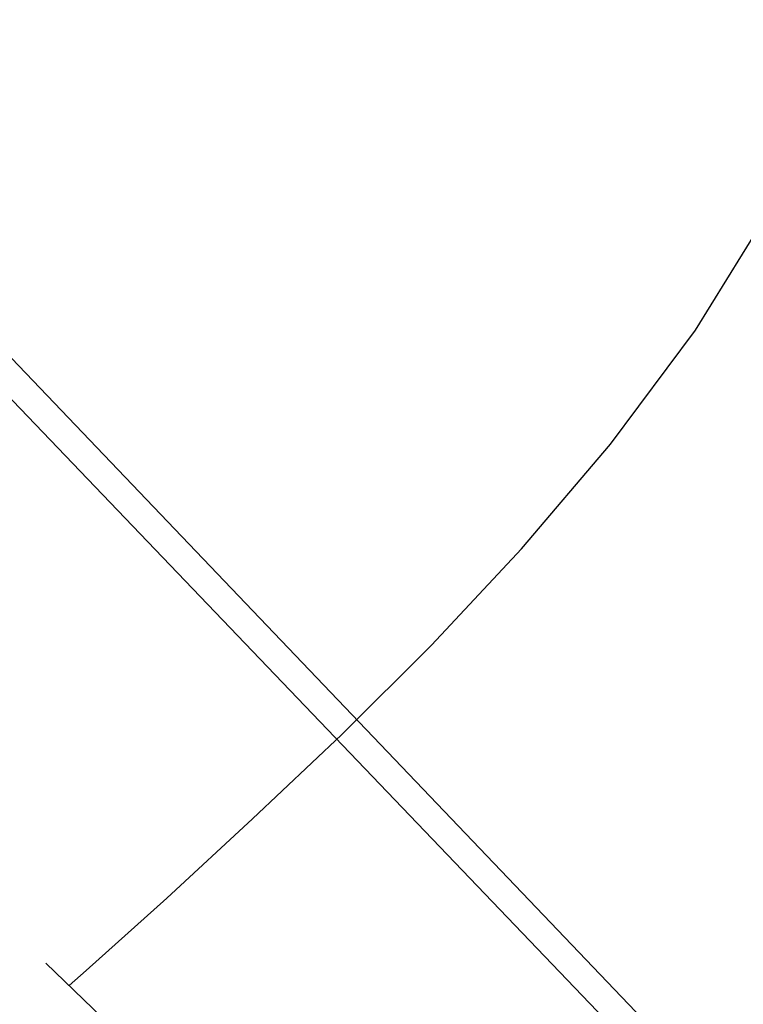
# Model space of a CAD drawing. Extents: x 10527 to 38813, y 13847 to 37526.
# Tile 200 of 256: x 35306.35 to 35313.26, y 36442.24 to 36451.65. Entities that reach past the tile are written whole.
import ezdxf

# ---------------------------------------------------------------- set-up
doc = ezdxf.new("R2010")
doc.units = 0
doc.header["$LTSCALE"] = 0.5
doc.header["$MEASUREMENT"] = 0
doc.linetypes.add('CONTI', pattern=[0])
doc.linetypes.add('Д_ТРОТ_ТРУБА', pattern=[3, 1.5, -1.5])
doc.layers.add('(025) Дорога', color=7, linetype='Continuous')
doc.layers.add('SIT_L0', color=250, linetype='CONTI')
doc.layers.add('(032) Горизонтали утолщенные', color=32, linetype='Continuous', lineweight=30)
doc.layers.add('.', color=7, linetype='Continuous', lineweight=15)

# ---------------------------------------------------------------- blocks, each defined once
blk = doc.blocks.new('gergrgrre')
at = {"layer": '(025) Дорога', "linetype": 'Д_ТРОТ_ТРУБА', "flags": 128}
blk.add_lwpolyline([(360145.9987, 4200561.788), (360141.3133, 4200556.9719), (360139.3401, 4200559.0229), (360136.946, 4200556.9193), (360159.7805, 4200534.7975), (360166.7484, 4200541.7737), (360145.9987, 4200561.788)], dxfattribs=at)
at = {"layer": '(032) Горизонтали утолщенные', "color": 32}
blk.add_polyline3d([(360153.7668, 4200554.2952, 540), (360153.93, 4200554.44, 540), (360154.7, 4200555.13, 540), (360155.52, 4200555.89, 540), (360156.37, 4200556.69, 540), (360157.23, 4200557.55, 540), (360158.09, 4200558.47, 540), (360158.94, 4200559.47, 540), (360159.75, 4200560.56, 540), (360160.5, 4200561.77, 540), (360161.19, 4200563.12, 540), (360161.79, 4200564.64, 540), (360162.3, 4200566.35, 540), (360162.6022, 4200567.8299, 540)], dxfattribs=at)
at = {"linetype": 'Continuous', "elevation": 1.643}
blk.add_lwpolyline([(359968.1053, 4200751.1484), (360144.8753, 4200568.5984), (360208.9053, 4200501.7684), (360248.1353, 4200449.0884), (360280.3653, 4200400.8684), (360329.3453, 4200345.0084), (360410.6253, 4200285.1884), (360473.1253, 4200218.9984), (360491.2562, 4200199.5414)], dxfattribs=at)
blk = doc.blocks.new('ееееее')
at = {"layer": 'SIT_L0', "color": 250}
blk.add_line((-352.04, 714.7), (-288.38, 647.62), dxfattribs=at)

msp = doc.modelspace()

# ---------------------------------------------------------------- hatches: boundary and pattern name
at = {"layer": '.', "ltscale": 0.149071}
h = msp.add_hatch(color=256, dxfattribs=at)
h.dxf.hatch_style = 1
h.set_gradient(color1=(255, 255, 255), tint=1)
h.paths.add_polyline_path([(35043.2971, 36082.0132), (36343.2971, 36082.0132), (36343.2971, 37217.0132), (35043.2971, 37217.0132)])
h.paths.add_polyline_path([(35058.2971, 37202.0132), (36328.2971, 37202.0132), (36328.2971, 36097.0132), (35058.2971, 36097.0132)], flags=16)

# ---------------------------------------------------------------- block references
at = {"linetype": 'Continuous'}
msp.add_blockref('gergrgrre', (-324846.9437, -4164111.8779), dxfattribs=at)
at = {"color": 0, "rotation": 0.1683458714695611}
msp.add_blockref('ееееее', (35652.5127, 35743.0247), dxfattribs=at)

doc.saveas('drawing.dxf')
